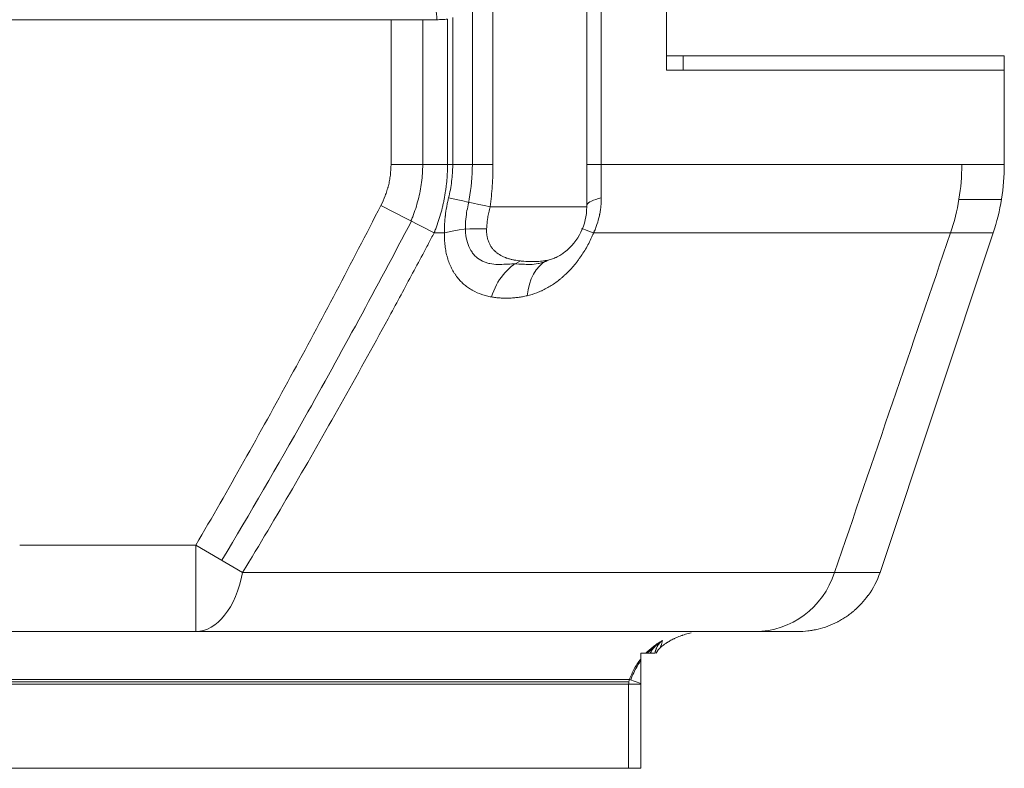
# Model space of a CAD drawing. Header units: millimetres. Extents: x -46 to 5160, y -5105 to -1541.
# Tile 65 of 104: x 3789 to 3926, y -4376 to -4272. Entities that reach past the tile are written whole.
import ezdxf

# ---------------------------------------------------------------- set-up
doc = ezdxf.new("R2010")
doc.units = ezdxf.units.MM
doc.header["$LTSCALE"] = 0.3175
doc.layers.add('1轮廓实线层', color=7, linetype='Continuous', lineweight=18)

msp = doc.modelspace()

# ---------------------------------------------------------------- linework, layer by layer
at = {"layer": '1轮廓实线层'}
for p, q in [((3868.00922, -4298.0698), (3868.00922, -4261.0698)), ((3854.98812, -4264.0698), (3854.98812, -4292.20136)), ((3870.00129, -4267.98733), (3870.00129, -4292.20136)), ((3879.09702, -4279.0698), (3879.09702, -4268.0698)), ((3852.12591, -4292.20136), (3852.12591, -4269.02053)), ((3840.8286, -4272.0698), (3729.50922, -4272.0698)), ((3847.1962, -4272.0698), (3840.8286, -4272.0698)), ((3840.8286, -4292.20136), (3840.8286, -4272.0698)), ((3845.2266, -4272.0698), (3845.2266, -4292.20136)), ((3848.67651, -4271.98145), (3848.67651, -4292.20136)), ((3849.39689, -4292.20136), (3849.39689, -4271.78803)), ((3879.09707, -4277.0698), (3881.38589, -4277.0698)), ((3926.00922, -4277.0698), (3881.38589, -4277.0698)), ((3881.38589, -4277.0698), (3881.38589, -4279.0698)), ((3926.00922, -4279.0698), (3926.00922, -4277.0698)), ((3881.38589, -4279.0698), (3879.09702, -4279.0698)), ((3926.00922, -4279.0698), (3881.38589, -4279.0698)), ((3926.00922, -4292.21136), (3926.00922, -4279.0698)), ((3840.8286, -4292.20136), (3848.67651, -4292.20136)), ((3848.67651, -4292.20136), (3849.39689, -4292.20136)), ((3870.00129, -4292.20136), (3920.10973, -4292.20136)), ((3839.41202, -4297.89357), (3846.81328, -4301.6883)), ((3854.59101, -4298.0698), (3868.00922, -4298.0698)), ((3919.70314, -4297.0698), (3925.61157, -4297.0698)), ((3846.81328, -4301.6883), (3848.24756, -4301.6883)), ((3868.96831, -4301.6883), (3918.53571, -4301.6883)), ((3908.74431, -4348.86453), (3924.46972, -4301.6883)), ((3918.53571, -4301.6883), (3924.46972, -4301.6883)), ((3789.25025, -4345.0698), (3813.71565, -4345.0698)), ((3813.71565, -4357.0698), (3813.71565, -4345.0698)), ((3813.71565, -4345.0698), (3820.2129, -4348.86454)), ((3908.74431, -4348.86453), (3902.42678, -4348.86453)), ((3907.1069, -4352.0698), (3907.0678, -4352.0698)), ((3762.11764, -4357.0698), (3813.71565, -4357.0698)), ((3813.71565, -4357.0698), (3789.25055, -4357.0698)), ((3897.31905, -4357.0698), (3891.39131, -4357.0698)), ((3878.25979, -4359.26134), (3878.25921, -4359.26358)), ((3876.23883, -4360.0698), (3875.50922, -4360.0698)), ((3719.99226, -4363.7256), (3873.94722, -4363.7256)), ((3873.94722, -4363.7256), (3875.50922, -4364.28355)), ((3718.20839, -4364.0698), (3873.85918, -4364.0698)), ((3873.83283, -4364.39444), (3719.98059, -4364.39444)), ((3875.50922, -4364.39444), (3873.83283, -4364.39444)), ((3873.83283, -4376.0698), (3873.83283, -4364.39444)), ((3875.50922, -4364.28355), (3875.50922, -4364.39444)), ((3875.50922, -4364.39444), (3875.50922, -4376.0698)), ((3873.83283, -4376.0698), (3718.14839, -4376.0698)), ((3875.50922, -4376.0698), (3873.83283, -4376.0698))]:
    msp.add_line(p, q, dxfattribs=at)
for centre, radius, start, end in [((3896.00922, -4292.20147), 30, 341.5650512, 359.9983142), ((3860.00922, -4298.0698), 8, 307.9573131, 0), ((3897.36011, -4345.0698), 12, 324.3146653, 341.5650512), ((3884.50922, -4367.0698), 10, 126.6677174, 128.5127451)]:
    msp.add_arc(centre, radius, start, end, dxfattribs=at)
for centre, major_axis, ratio, start_param, end_param in [((3845.07366, -4272.0698), (0, -4), 0.530633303, 1.570796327, 3.141592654), ((3854.65461, -4292.20133), (8, 0.00001), 0.000003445, 3.99527066, 4.754089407), ((3875.99653, -4292.20136), (-8, 0.00003), 0.000003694, 6.24799937, 7.006818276), ((3854.00336, -4298.0698), (7.81351, -1.71728), 0.01580902, 1.498990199, 2.299467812), ((3875.96321, -4298.0698), (-7.99913, 0.11804), 0.214732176, 5.551319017, 6.180019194), ((3853.23077, -4304.21812), (7.99788, -0.18408), 0.388639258, 1.470346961, 2.252366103), ((3874.66002, -4304.21812), (-7.37125, 3.10882), 0.023732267, 5.604556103, 6.386575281), ((3860.04124, -4313.11098), (1.36525, 7.88264), 0.718225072, 0.451497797, 1.370429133), ((3865.18671, -4312.94275), (-1.83658, 7.78633), 0.666256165, 0.181916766, 1.088170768), ((3813.71565, -4345.0698), (0, -12), 0.570725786, 0, 1.24904527), ((3891.39131, -4345.0698), (0, -12), 0.969367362, 0, 1.249045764), ((3879.50922, -4360.82302), (-2, 0), 0.999991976, 5.36323586, 5.899182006), ((3875.81965, -4364.39444), (0, -2), 0.993407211, 4.371399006, 4.71238898)]:
    msp.add_ellipse(centre, major_axis=major_axis, ratio=ratio, start_param=start_param, end_param=end_param, dxfattribs=at)
for points, knots in [([(3848.67651, -4271.98145), (3848.44436, -4272.01154), (3848.20492, -4272.03358), (3847.7115, -4272.06271), (3847.45753, -4272.0698), (3847.1962, -4272.0698)], [0, 0, 0, 0, 0.5, 0.5, 1, 1, 1, 1]), ([(3839.41202, -4297.89357), (3839.63767, -4297.45347), (3839.83901, -4297.00405), (3840.10191, -4296.31491), (3840.22358, -4295.96659), (3840.34786, -4295.55344), (3840.39728, -4295.3749), (3840.42937, -4295.25555), (3840.44499, -4295.19568), (3840.52081, -4294.89597), (3840.60097, -4294.5342), (3840.66443, -4294.16918), (3840.70297, -4293.9251), (3840.72036, -4293.80264), (3840.79772, -4293.18908), (3840.8286, -4292.69622), (3840.8286, -4292.20136)], [0, 0, 0, 0, 0.25, 0.25, 0.375, 0.4375, 0.46875, 0.46875, 0.5, 0.5, 0.625, 0.6875, 0.6875, 0.75, 0.75, 1, 1, 1, 1]), ([(3843.59086, -4300.03612), (3843.67463, -4299.8398), (3843.7555, -4299.64223), (3844.13384, -4298.67671), (3844.39038, -4297.88965), (3844.80397, -4296.29545), (3844.96241, -4295.48338), (3845.17356, -4293.84898), (3845.2266, -4293.02739), (3845.2266, -4292.20136)], [0, 0, 0, 0, 0.079567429, 0.079567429, 0.386378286, 0.386378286, 0.693189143, 0.693189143, 1, 1, 1, 1]), ([(3848.67651, -4292.20136), (3848.67651, -4292.22674), (3848.67647, -4292.25219), (3848.67631, -4292.30301), (3848.67596, -4292.37923), (3848.67433, -4292.55704), (3848.66781, -4292.91248), (3848.64173, -4293.62265), (3848.59704, -4294.23017), (3848.53741, -4294.83687), (3848.51505, -4295.03888), (3848.46543, -4295.44196), (3848.43817, -4295.6431), (3848.34903, -4296.24534), (3848.27981, -4296.64524), (3848.18112, -4297.14316), (3848.16078, -4297.24267), (3848.11896, -4297.4413), (3848.05448, -4297.7387), (3847.89196, -4298.42876), (3847.62546, -4299.40361), (3847.37588, -4300.17189), (3847.17511, -4300.74378), (3847.07132, -4301.02865), (3846.94428, -4301.3591), (3846.87928, -4301.52386), (3846.8511, -4301.59437), (3846.83224, -4301.64135), (3846.82277, -4301.66486), (3846.81328, -4301.6883)], [0, 0, 0, 0, 0.0078125, 0.0078125, 0.015625, 0.03125, 0.0625, 0.125, 0.25, 0.25, 0.3125, 0.3125, 0.375, 0.375, 0.5, 0.5, 0.53125, 0.53125, 0.5625, 0.625, 0.75, 0.875, 0.875, 0.9375, 0.96875, 0.984375, 0.9921875, 0.9921875, 1, 1, 1, 1]), ([(3848.82076, -4296.83414), (3848.91427, -4296.45373), (3848.9972, -4296.07202), (3849.14057, -4295.30578), (3849.20101, -4294.92127), (3849.29831, -4294.1493), (3849.33516, -4293.76185), (3849.37213, -4293.17839), (3849.38604, -4292.88609), (3849.39417, -4292.54406), (3849.39621, -4292.3728), (3849.39672, -4292.2871), (3849.39684, -4292.24424), (3849.39687, -4292.22586), (3849.39688, -4292.21361), (3849.39689, -4292.20744), (3849.39689, -4292.20136)], [0, 0, 0, 0, 0.25, 0.25, 0.5, 0.5, 0.75, 0.75, 0.875, 0.9375, 0.96875, 0.984375, 0.9921875, 0.99609375, 0.99609375, 1, 1, 1, 1]), ([(3851.48183, -4298.06903), (3851.55746, -4297.71973), (3851.62707, -4297.36884), (3851.97537, -4295.42553), (3852.12592, -4293.82065), (3852.12591, -4292.20136)], [0, 0, 0, 0, 0.181325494, 0.181325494, 1, 1, 1, 1]), ([(3854.98812, -4292.20136), (3854.98812, -4292.69264), (3854.97132, -4293.67407), (3854.89599, -4295.14281), (3854.81289, -4296.11974), (3854.7138, -4297.09557), (3854.65626, -4297.58295), (3854.59101, -4298.0698)], [0, 0, 0, 0, 0.25, 0.5, 0.75, 0.75, 1, 1, 1, 1]), ([(3870.00129, -4292.20136), (3870.00129, -4292.20744), (3870.00129, -4292.21361), (3870.00129, -4292.22586), (3870.00129, -4292.24424), (3870.0013, -4292.2871), (3870.00133, -4292.3728), (3870.00146, -4292.54406), (3870.00198, -4292.88609), (3870.00286, -4293.17839), (3870.00516, -4293.76185), (3870.00742, -4294.1493), (3870.01293, -4294.92127), (3870.01618, -4295.30578), (3870.02287, -4296.07202), (3870.02632, -4296.45373), (3870.02937, -4296.83414)], [0, 0, 0, 0, 0.00390625, 0.00390625, 0.0078125, 0.015625, 0.03125, 0.0625, 0.125, 0.25, 0.25, 0.5, 0.5, 0.75, 0.75, 1, 1, 1, 1]), ([(3918.53571, -4301.6883), (3919.05994, -4300.15035), (3919.45088, -4298.59041), (3919.97577, -4295.42813), (3920.10973, -4293.8258), (3920.10973, -4292.20136)], [0, 0, 0, 0, 0.5, 0.5, 1, 1, 1, 1]), ([(3926.00921, -4292.20143), (3926.00937, -4292.20143), (3925.99238, -4292.20143), (3925.95358, -4292.20142), (3925.94362, -4292.20142), (3925.93284, -4292.20142), (3925.92124, -4292.20142), (3925.90882, -4292.20142), (3925.89556, -4292.20142), (3925.88148, -4292.20142), (3925.86658, -4292.20142), (3925.85084, -4292.20142), (3925.83427, -4292.20142), (3925.81687, -4292.20142), (3925.79864, -4292.20142), (3925.77958, -4292.20142), (3925.75968, -4292.20142), (3925.73894, -4292.20142), (3925.71737, -4292.20142), (3925.69495, -4292.20142), (3925.6717, -4292.20142), (3925.64761, -4292.20142), (3925.62267, -4292.20142), (3925.59689, -4292.20142), (3925.57027, -4292.20142), (3925.5428, -4292.20142), (3925.51449, -4292.20141), (3925.48532, -4292.20141), (3925.45531, -4292.20141), (3925.42445, -4292.20141), (3925.39274, -4292.20141), (3925.36018, -4292.20141), (3925.32676, -4292.20141), (3925.29249, -4292.20141), (3925.25737, -4292.20141), (3925.22138, -4292.20141), (3925.18454, -4292.20141), (3925.14685, -4292.20141), (3925.10829, -4292.20141), (3925.06887, -4292.20141), (3925.02859, -4292.20141), (3924.98745, -4292.20141), (3924.94544, -4292.20141), (3924.90257, -4292.20141), (3924.85883, -4292.20141), (3924.81422, -4292.20141), (3924.76875, -4292.20141), (3924.72241, -4292.20141), (3924.6752, -4292.2014), (3924.62711, -4292.2014), (3924.57815, -4292.2014), (3924.52832, -4292.2014), (3924.47762, -4292.2014), (3924.42604, -4292.2014), (3924.37358, -4292.2014), (3924.32025, -4292.2014), (3924.26604, -4292.2014), (3924.21095, -4292.2014), (3924.15497, -4292.2014), (3924.09812, -4292.2014), (3924.04038, -4292.2014), (3923.98176, -4292.2014), (3923.92225, -4292.2014), (3923.86186, -4292.2014), (3923.80059, -4292.2014), (3923.73842, -4292.2014), (3923.67537, -4292.2014), (3923.61142, -4292.2014), (3923.54659, -4292.20139), (3923.48086, -4292.20139), (3923.41424, -4292.20139), (3923.34673, -4292.20139), (3923.27832, -4292.20139), (3923.20902, -4292.20139), (3923.13882, -4292.20139), (3923.06773, -4292.20139), (3922.99573, -4292.20139), (3922.92284, -4292.20139), (3922.84904, -4292.20139), (3922.77435, -4292.20139), (3922.69875, -4292.20139), (3922.62225, -4292.20139), (3922.54485, -4292.20139), (3922.46654, -4292.20139), (3922.38732, -4292.20139), (3922.3072, -4292.20139), (3922.22617, -4292.20139), (3922.14423, -4292.20138), (3922.06138, -4292.20138), (3921.97762, -4292.20138), (3921.89295, -4292.20138), (3921.80737, -4292.20138), (3921.72087, -4292.20138), (3921.63346, -4292.20138), (3921.54513, -4292.20138), (3921.45589, -4292.20138), (3921.36573, -4292.20138), (3921.27466, -4292.20138), (3921.18266, -4292.20138), (3921.08975, -4292.20138), (3920.99592, -4292.20138), (3920.90116, -4292.20138), (3920.80548, -4292.20138), (3920.70888, -4292.20138), (3920.61136, -4292.20138), (3920.51291, -4292.20137), (3920.41354, -4292.20137), (3920.31323, -4292.20137), (3920.21205, -4292.20137), (3920.14384, -4292.20137), (3920.10973, -4292.20137)], [0, 0, 0, 0, 0.08912762, 0.097423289, 0.105723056, 0.11402692, 0.122334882, 0.130646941, 0.138963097, 0.14728335, 0.155607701, 0.163936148, 0.172268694, 0.180605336, 0.188946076, 0.197290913, 0.205639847, 0.213992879, 0.222350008, 0.230711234, 0.239076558, 0.247445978, 0.255819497, 0.264197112, 0.272578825, 0.280964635, 0.289354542, 0.297748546, 0.306146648, 0.314548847, 0.322955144, 0.331365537, 0.339780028, 0.348198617, 0.356621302, 0.365048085, 0.373478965, 0.381913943, 0.390353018, 0.39879619, 0.407243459, 0.415694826, 0.424150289, 0.432609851, 0.441073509, 0.449541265, 0.458013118, 0.466489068, 0.474969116, 0.483453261, 0.491941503, 0.500433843, 0.50893028, 0.517430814, 0.525935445, 0.534444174, 0.542957, 0.551473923, 0.559994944, 0.568520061, 0.577049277, 0.585582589, 0.594119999, 0.602661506, 0.61120711, 0.619756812, 0.628310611, 0.636868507, 0.6454305, 0.653996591, 0.662566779, 0.671141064, 0.679719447, 0.688301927, 0.696888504, 0.705479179, 0.714073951, 0.72267282, 0.731275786, 0.73988285, 0.748494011, 0.757109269, 0.765728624, 0.774352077, 0.782979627, 0.791611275, 0.800247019, 0.808886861, 0.817530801, 0.826178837, 0.834830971, 0.843487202, 0.852147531, 0.860811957, 0.86948048, 0.8781531, 0.886829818, 0.895510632, 0.904195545, 0.912884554, 0.921577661, 0.930274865, 0.938976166, 0.947681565, 0.956391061, 0.965104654, 0.973822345, 0.982544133, 0.991270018, 1, 1, 1, 1]), ([(3848.24756, -4301.6883), (3848.24743, -4301.68233), (3848.24731, -4301.67628), (3848.24708, -4301.66424), (3848.24674, -4301.64619), (3848.24602, -4301.60404), (3848.24488, -4301.5196), (3848.24379, -4301.35018), (3848.24637, -4301.0092), (3848.26342, -4300.51595), (3848.29111, -4300.11475), (3848.31713, -4299.81134), (3848.33146, -4299.659), (3848.34777, -4299.50571), (3848.35909, -4299.4033), (3848.36497, -4299.35196), (3848.41981, -4298.88984), (3848.48187, -4298.47891), (3848.59432, -4297.86227), (3848.63504, -4297.65669), (3848.72298, -4297.24546), (3848.7702, -4297.03981), (3848.82076, -4296.83414)], [0, 0, 0, 0, 0.00390625, 0.00390625, 0.0078125, 0.015625, 0.03125, 0.0625, 0.125, 0.25, 0.375, 0.375, 0.4375, 0.46875, 0.46875, 0.5, 0.5, 0.75, 0.75, 0.875, 0.875, 1, 1, 1, 1]), ([(3870.02937, -4296.83414), (3870.03102, -4297.03981), (3870.02686, -4297.24551), (3870.007, -4297.65689), (3869.97561, -4298.06829), (3869.92102, -4298.47968), (3869.87128, -4298.78823), (3869.84421, -4298.9425), (3869.8138, -4299.09676), (3869.79279, -4299.19961), (3869.7819, -4299.25107), (3869.68078, -4299.71312), (3869.56853, -4300.11715), (3869.36774, -4300.71355), (3869.2954, -4300.91074), (3869.1788, -4301.20412), (3869.11849, -4301.35021), (3869.04458, -4301.51961), (3869.00674, -4301.60404), (3868.9876, -4301.64619), (3868.97935, -4301.66424), (3868.97384, -4301.67628), (3868.97106, -4301.68233), (3868.96831, -4301.6883)], [0, 0, 0, 0, 0.125, 0.125, 0.25, 0.375, 0.375, 0.4375, 0.46875, 0.46875, 0.5, 0.5, 0.75, 0.75, 0.875, 0.875, 0.9375, 0.96875, 0.984375, 0.9921875, 0.99609375, 0.99609375, 1, 1, 1, 1]), ([(3813.71565, -4345.0698), (3815.97388, -4341.20331), (3818.19729, -4337.31724), (3822.58399, -4329.51128), (3824.74725, -4325.59138), (3829.02131, -4317.72207), (3831.13169, -4313.77337), (3835.30565, -4305.85128), (3837.3692, -4301.87789), (3839.41202, -4297.89357)], [0, 0, 0, 0, 0.25, 0.25, 0.5, 0.5, 0.75, 0.75, 1, 1, 1, 1]), ([(3851.19072, -4301.68828), (3851.16032, -4301.28123), (3851.1552, -4300.86402), (3851.19014, -4300.00981), (3851.23045, -4299.57124), (3851.34305, -4298.77169), (3851.40609, -4298.41952), (3851.48196, -4298.06905)], [0, 0, 0, 0, 0.357888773, 0.357888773, 0.715782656, 0.715782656, 1, 1, 1, 1]), ([(3854.59101, -4298.0698), (3854.52154, -4298.329), (3854.45937, -4298.58823), (3854.34889, -4299.10662), (3854.30058, -4299.36577), (3854.249, -4299.68965), (3854.23913, -4299.75437), (3854.22037, -4299.88329), (3854.19366, -4300.07609), (3854.17122, -4300.26713), (3854.13216, -4300.64689), (3854.11383, -4300.89697), (3854.10398, -4301.14396)], [0, 0, 0, 0, 0.25, 0.25, 0.5, 0.5, 0.5625, 0.5625, 0.625, 0.75, 0.75, 1, 1, 1, 1]), ([(3817.32023, -4347.17506), (3821.24713, -4340.63527), (3825.07091, -4334.03502), (3833.8997, -4318.35808), (3838.83425, -4309.24456), (3843.65484, -4300.07093)], [0, 0, 0, 0, 0.424017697, 0.424017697, 1, 1, 1, 1]), ([(3846.81328, -4301.6883), (3846.54955, -4302.18711), (3846.28543, -4302.68579), (3845.75652, -4303.6827), (3844.96207, -4305.17748), (3843.10072, -4308.66113), (3841.49179, -4311.63976), (3838.25487, -4317.58663), (3836.0715, -4321.53736), (3831.64712, -4329.40739), (3829.40659, -4333.32585), (3824.86076, -4341.12498), (3822.55549, -4345.00565), (3820.2129, -4348.86454)], [0, 0, 0, 0, 0.03125, 0.03125, 0.0625, 0.125, 0.25, 0.25, 0.5, 0.5, 0.75, 0.75, 1, 1, 1, 1]), ([(3854.76472, -4310.58117), (3854.53749, -4310.54039), (3854.31282, -4310.49214), (3853.86915, -4310.3795), (3853.65015, -4310.31511), (3853.00258, -4310.0956), (3852.58342, -4309.91424), (3852.12928, -4309.66346), (3852.07905, -4309.63493), (3851.97937, -4309.57672), (3851.83094, -4309.48762), (3851.68579, -4309.3931), (3851.39999, -4309.19672), (3851.21545, -4309.05602), (3850.85894, -4308.75429), (3850.68697, -4308.59326), (3850.35634, -4308.25), (3850.19767, -4308.06776), (3850.0082, -4307.82597), (3849.97073, -4307.77688), (3849.89699, -4307.67768), (3849.78807, -4307.52724), (3849.68425, -4307.37186), (3849.4834, -4307.05456), (3849.35857, -4306.8343), (3849.12726, -4306.37627), (3849.02078, -4306.1385), (3848.82672, -4305.64512), (3848.73912, -4305.3895), (3848.64198, -4305.05843), (3848.62321, -4304.99176), (3848.58706, -4304.85784), (3848.53489, -4304.65595), (3848.48884, -4304.45104), (3848.40481, -4304.03724), (3848.31429, -4303.47491), (3848.26661, -4302.89169), (3848.24712, -4302.44639), (3848.24145, -4302.22176), (3848.24207, -4301.95621), (3848.2442, -4301.82255), (3848.24573, -4301.7555), (3848.2466, -4301.72192), (3848.247, -4301.70751), (3848.24728, -4301.69791), (3848.24742, -4301.69306), (3848.24756, -4301.6883)], [0, 0, 0, 0, 0.0625, 0.0625, 0.125, 0.125, 0.25, 0.25, 0.265625, 0.265625, 0.28125, 0.3125, 0.3125, 0.375, 0.375, 0.4375, 0.4375, 0.5, 0.5, 0.515625, 0.515625, 0.53125, 0.5625, 0.5625, 0.625, 0.625, 0.6875, 0.6875, 0.75, 0.75, 0.765625, 0.765625, 0.78125, 0.8125, 0.8125, 0.875, 0.9375, 0.9375, 0.96875, 0.984375, 0.9921875, 0.99609375, 0.998046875, 0.999023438, 0.999023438, 1, 1, 1, 1]), ([(3858.04965, -4305.99993), (3857.99679, -4305.99943), (3857.94382, -4305.99924), (3857.52084, -4306.00057), (3857.14596, -4306.01884), (3856.39326, -4306.05709), (3856.01541, -4306.07508), (3855.27127, -4306.06156), (3854.90497, -4306.03006), (3854.37091, -4305.92236), (3854.19464, -4305.87622), (3853.85235, -4305.76239), (3853.6866, -4305.69493), (3853.20643, -4305.45934), (3852.90899, -4305.2583), (3852.50149, -4304.88302), (3852.37156, -4304.74467), (3852.1321, -4304.44949), (3852.02175, -4304.29211), (3851.71874, -4303.7909), (3851.55341, -4303.41708), (3851.3051, -4302.59226), (3851.22546, -4302.15343), (3851.19072, -4301.6883)], [0, 0, 0, 0, 0.017614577, 0.017614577, 0.140412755, 0.140412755, 0.263210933, 0.263210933, 0.386009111, 0.386009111, 0.4474082, 0.4474082, 0.508807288, 0.508807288, 0.631605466, 0.631605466, 0.693004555, 0.693004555, 0.754403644, 0.754403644, 0.877201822, 0.877201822, 1, 1, 1, 1]), ([(3854.10398, -4301.14396), (3854.09697, -4301.31964), (3854.09905, -4301.49138), (3854.12069, -4301.8273), (3854.15981, -4302.15567), (3854.23366, -4302.46913), (3854.30235, -4302.69855), (3854.32746, -4302.77408), (3854.38222, -4302.9232), (3854.41157, -4302.99599), (3854.5053, -4303.20925), (3854.57536, -4303.3446), (3854.7298, -4303.6025), (3854.81419, -4303.72503), (3854.99678, -4303.95779), (3855.09499, -4304.06801), (3855.22619, -4304.19828), (3855.25286, -4304.22397), (3855.30674, -4304.27434), (3855.38848, -4304.34846), (3855.47287, -4304.41843), (3855.75971, -4304.64298), (3856.00691, -4304.79488), (3856.39819, -4304.98897), (3856.53203, -4305.04802), (3856.70292, -4305.11549), (3856.7373, -4305.12868), (3856.80627, -4305.15438), (3856.91003, -4305.19193), (3857.01466, -4305.22662), (3857.22492, -4305.29246), (3857.36641, -4305.33164), (3857.65102, -4305.402), (3857.79415, -4305.43317), (3858.08112, -4305.48867), (3858.22497, -4305.51301), (3858.51252, -4305.55587), (3858.65623, -4305.57438), (3858.79949, -4305.59039)], [0, 0, 0, 0, 0.0625, 0.0625, 0.125, 0.1875, 0.1875, 0.21875, 0.21875, 0.25, 0.25, 0.3125, 0.3125, 0.375, 0.375, 0.4375, 0.4375, 0.453125, 0.453125, 0.46875, 0.5, 0.5, 0.625, 0.625, 0.6875, 0.6875, 0.703125, 0.703125, 0.71875, 0.75, 0.75, 0.8125, 0.8125, 0.875, 0.875, 0.9375, 0.9375, 1, 1, 1, 1]), ([(3868.96831, -4301.6883), (3868.9674, -4301.6905), (3868.96645, -4301.69276), (3868.9646, -4301.69722), (3868.96181, -4301.70391), (3868.95529, -4301.71952), (3868.94223, -4301.75071), (3868.91597, -4301.81299), (3868.86293, -4301.93717), (3868.75473, -4302.18401), (3868.6584, -4302.393), (3868.461, -4302.80758), (3868.18517, -4303.35127), (3867.73378, -4304.13977), (3867.40747, -4304.64726), (3867.19537, -4304.95861), (3867.15254, -4305.02058), (3867.06606, -4305.14395), (3867.0225, -4305.2052), (3866.89109, -4305.38737), (3866.80242, -4305.50684), (3866.53324, -4305.8594), (3866.34959, -4306.08666), (3865.97399, -4306.526), (3865.78204, -4306.73806), (3865.38986, -4307.14715), (3865.18963, -4307.34416), (3864.88298, -4307.62837), (3864.77969, -4307.72123), (3864.57108, -4307.90309), (3864.46633, -4307.99158), (3864.15074, -4308.24997), (3863.93858, -4308.41277), (3863.2969, -4308.87409), (3862.86218, -4309.14557), (3862.31028, -4309.443), (3862.14407, -4309.52907), (3861.97691, -4309.6105), (3861.86526, -4309.66376), (3861.80935, -4309.68986), (3861.52995, -4309.81754), (3861.30638, -4309.91086), (3860.63537, -4310.16621), (3860.18763, -4310.3037), (3859.73919, -4310.41293)], [0, 0, 0, 0, 0.000488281, 0.000488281, 0.000976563, 0.001953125, 0.00390625, 0.0078125, 0.015625, 0.03125, 0.0625, 0.0625, 0.125, 0.1875, 0.25, 0.25, 0.265625, 0.265625, 0.28125, 0.28125, 0.3125, 0.3125, 0.375, 0.375, 0.4375, 0.4375, 0.5, 0.5, 0.53125, 0.53125, 0.5625, 0.5625, 0.625, 0.625, 0.75, 0.75, 0.78125, 0.796875, 0.796875, 0.8125, 0.8125, 0.875, 0.875, 1, 1, 1, 1]), ([(3862.4419, -4305.50627), (3862.66338, -4305.46249), (3862.88232, -4305.40839), (3863.21035, -4305.30659), (3863.31963, -4305.2692), (3863.48389, -4305.20713), (3863.5387, -4305.18544), (3863.6485, -4305.13992), (3863.70354, -4305.11607), (3863.97826, -4304.99158), (3864.19721, -4304.87504), (3864.58529, -4304.63228), (3864.75434, -4304.51442), (3864.92368, -4304.38234)], [0, 0, 0, 0, 0.265172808, 0.265172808, 0.397759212, 0.397759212, 0.464052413, 0.464052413, 0.530345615, 0.530345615, 0.795518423, 0.795518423, 1, 1, 1, 1]), ([(3858.04978, -4305.99985), (3858.39414, -4306.00296), (3858.73377, -4306.02009), (3859.43403, -4306.05709), (3859.79542, -4306.07508), (3860.52478, -4306.06156), (3860.89276, -4306.03006), (3861.45406, -4305.92236), (3861.64357, -4305.87622), (3861.90848, -4305.79643), (3861.98429, -4305.77185), (3862.05995, -4305.74554)], [0, 0, 0, 0, 0.257075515, 0.257075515, 0.532134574, 0.532134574, 0.807193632, 0.807193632, 0.944723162, 0.944723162, 1, 1, 1, 1]), ([(3858.79949, -4305.59039), (3858.96412, -4305.60878), (3859.12778, -4305.62382), (3859.45234, -4305.6482), (3859.77413, -4305.66686), (3860.08927, -4305.67536), (3860.32291, -4305.67813), (3860.40037, -4305.67845), (3860.55424, -4305.67789), (3860.63065, -4305.677), (3860.85826, -4305.67253), (3861.1575, -4305.66174), (3861.44896, -4305.64058), (3861.73717, -4305.61354), (3861.87965, -4305.59709), (3862.16227, -4305.55724), (3862.3024, -4305.53385), (3862.4419, -4305.50627)], [0, 0, 0, 0, 0.125, 0.125, 0.25, 0.375, 0.375, 0.4375, 0.4375, 0.5, 0.5, 0.625, 0.75, 0.75, 0.875, 0.875, 1, 1, 1, 1]), ([(3862.81445, -4305.42191), (3862.65462, -4305.50387), (3862.49426, -4305.57727), (3862.24257, -4305.6794), (3862.15149, -4305.71361), (3862.06033, -4305.74527)], [0, 0, 0, 0, 0.639322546, 0.639322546, 1, 1, 1, 1]), ([(3859.73919, -4310.41293), (3859.52668, -4310.46469), (3859.3149, -4310.50988), (3858.89261, -4310.58824), (3858.6821, -4310.62142), (3858.26217, -4310.67667), (3858.05276, -4310.69874), (3857.63492, -4310.73242), (3857.42649, -4310.74404), (3857.11453, -4310.75386), (3857.01066, -4310.75586), (3856.80315, -4310.75734), (3856.69952, -4310.75681), (3856.38953, -4310.75141), (3856.18386, -4310.74276), (3855.77462, -4310.71508), (3855.57104, -4310.69606), (3855.16612, -4310.64705), (3854.9648, -4310.61707), (3854.76472, -4310.58117)], [0, 0, 0, 0, 0.125, 0.125, 0.25, 0.25, 0.375, 0.375, 0.5, 0.5, 0.5625, 0.5625, 0.625, 0.625, 0.75, 0.75, 0.875, 0.875, 1, 1, 1, 1]), ([(3820.2129, -4348.86454), (3822.75457, -4348.86454), (3825.24843, -4348.86454), (3830.14205, -4348.86454), (3834.94156, -4348.86454), (3841.86125, -4348.86454), (3848.50241, -4348.86454), (3852.74374, -4348.86454), (3856.89127, -4348.86454), (3858.91812, -4348.86454), (3861.39221, -4348.86454), (3861.88405, -4348.86454), (3862.61733, -4348.86454), (3862.86086, -4348.86454), (3863.34593, -4348.86454), (3864.55382, -4348.86454), (3865.7378, -4348.86454), (3868.53393, -4348.86454), (3870.33746, -4348.86454), (3873.82522, -4348.86454), (3877.19369, -4348.86454), (3881.89176, -4348.86454), (3886.23635, -4348.86454), (3888.89644, -4348.86454), (3891.43735, -4348.86454), (3892.64822, -4348.86454), (3894.37382, -4348.86454), (3894.9339, -4348.86454), (3895.7511, -4348.86454), (3896.01969, -4348.86454), (3896.41681, -4348.86454), (3896.54825, -4348.86454), (3896.80901, -4348.86454), (3897.97309, -4348.86454), (3900.01268, -4348.86454), (3901.66653, -4348.86454), (3902.42678, -4348.86454)], [0, 0, 0, 0, 0.0625, 0.0625, 0.125, 0.1875, 0.25, 0.3125, 0.3125, 0.375, 0.375, 0.390625, 0.390625, 0.3984375, 0.3984375, 0.40625, 0.4375, 0.4375, 0.5, 0.5, 0.5625, 0.625, 0.6875, 0.75, 0.75, 0.8125, 0.8125, 0.84375, 0.84375, 0.859375, 0.859375, 0.8671875, 0.8671875, 0.875, 0.9375, 1, 1, 1, 1]), ([(3897.31905, -4357.0698), (3897.79038, -4357.0698), (3898.26195, -4357.04214), (3898.85171, -4356.97215), (3898.96968, -4356.95638), (3899.14665, -4356.93002), (3899.20568, -4356.92078), (3899.32358, -4356.90141), (3899.61759, -4356.85087), (3899.90797, -4356.78971), (3900.5981, -4356.62299), (3901.04913, -4356.48533), (3901.9333, -4356.15761), (3902.36644, -4355.96755), (3902.84335, -4355.72335), (3902.8962, -4355.69579), (3903.0016, -4355.63982), (3903.05419, -4355.61139), (3903.21118, -4355.525), (3903.31482, -4355.46593), (3903.62273, -4355.28433), (3904.0252, -4355.03048), (3904.41167, -4354.75338), (3904.69549, -4354.53681), (3904.8359, -4354.42633), (3904.97403, -4354.31256), (3905.06561, -4354.23597), (3905.11117, -4354.19728), (3905.51837, -4353.84628), (3905.85815, -4353.51585), (3906.49504, -4352.81949), (3906.79214, -4352.45356), (3907.0678, -4352.0698)], [0, 0, 0, 0, 0.125, 0.125, 0.15625, 0.15625, 0.171875, 0.171875, 0.1875, 0.25, 0.25, 0.375, 0.375, 0.5, 0.5, 0.515625, 0.515625, 0.53125, 0.53125, 0.5625, 0.5625, 0.625, 0.6875, 0.6875, 0.71875, 0.734375, 0.734375, 0.75, 0.75, 0.875, 0.875, 1, 1, 1, 1]), ([(3891.39131, -4357.0698), (3890.67303, -4357.0698), (3889.11047, -4357.0698), (3887.29682, -4357.0698), (3886.20585, -4357.0698), (3886.08365, -4357.0698), (3885.83727, -4357.0698), (3885.71309, -4357.0698), (3885.33789, -4357.0698), (3884.57661, -4357.0698), (3883.78287, -4357.0698), (3882.15253, -4357.0698), (3881.0085, -4357.0698), (3878.60785, -4357.0698), (3876.09459, -4357.0698), (3871.98983, -4357.0698), (3867.55108, -4357.0698), (3864.36856, -4357.0698), (3861.07332, -4357.0698), (3859.36935, -4357.0698), (3856.72757, -4357.0698), (3855.83267, -4357.0698), (3854.69597, -4357.0698), (3854.46773, -4357.0698), (3854.00943, -4357.0698), (3853.77935, -4357.0698), (3853.08655, -4357.0698), (3852.62185, -4357.0698), (3850.28433, -4357.0698), (3848.36936, -4357.0698), (3844.45078, -4357.0698), (3840.44357, -4357.0698), (3834.169, -4357.0698), (3827.63128, -4357.0698), (3823.09671, -4357.0698), (3818.47322, -4357.0698), (3816.11702, -4357.0698), (3813.71565, -4357.0698)], [0, 0, 0, 0, 0.0625, 0.125, 0.125, 0.1328125, 0.1328125, 0.140625, 0.140625, 0.15625, 0.1875, 0.1875, 0.25, 0.25, 0.3125, 0.375, 0.4375, 0.5, 0.5, 0.5625, 0.5625, 0.59375, 0.59375, 0.6015625, 0.6015625, 0.609375, 0.609375, 0.625, 0.625, 0.6875, 0.6875, 0.75, 0.8125, 0.875, 0.9375, 0.9375, 1, 1, 1, 1]), ([(3876.23883, -4360.0698), (3876.40821, -4359.89765), (3876.75854, -4359.56647), (3877.31845, -4359.10871), (3877.71483, -4358.82974), (3878.02098, -4358.63057), (3878.12464, -4358.56579), (3878.3341, -4358.44014), (3878.43995, -4358.37923), (3878.54693, -4358.32025)], [0, 0, 0, 0, 0.25, 0.5, 0.75, 0.75, 0.875, 0.875, 1, 1, 1, 1]), ([(3876.81503, -4360.0698), (3876.84082, -4360.02397), (3876.86743, -4359.9786), (3876.92225, -4359.88875), (3876.95051, -4359.84421), (3877.03737, -4359.7124), (3877.09796, -4359.62706), (3877.28737, -4359.37832), (3877.42382, -4359.22216), (3877.60653, -4359.03863), (3877.64368, -4359.00251), (3877.7192, -4358.93145), (3877.75761, -4358.89648), (3877.87417, -4358.79375), (3878.03345, -4358.66234), (3878.20028, -4358.54189), (3878.32821, -4358.45566), (3878.39287, -4358.41357), (3878.46954, -4358.36628), (3878.50819, -4358.34308), (3878.52481, -4358.33324), (3878.53591, -4358.3267), (3878.54143, -4358.32347), (3878.54693, -4358.32025)], [0, 0, 0, 0, 0.0625, 0.0625, 0.125, 0.125, 0.25, 0.25, 0.5, 0.5, 0.5625, 0.5625, 0.625, 0.625, 0.75, 0.875, 0.875, 0.9375, 0.96875, 0.984375, 0.9921875, 0.9921875, 1, 1, 1, 1]), ([(3878.54693, -4358.32025), (3878.54277, -4358.32303), (3878.53861, -4358.32582), (3878.53024, -4358.33148), (3878.51773, -4358.34), (3878.48873, -4358.36019), (3878.43148, -4358.40177), (3878.38373, -4358.43947), (3878.29007, -4358.5176), (3878.23006, -4358.5733), (3878.14394, -4358.66227), (3878.11589, -4358.69284), (3878.06115, -4358.75579), (3878.03451, -4358.78813), (3877.95696, -4358.8876), (3877.90836, -4358.95724), (3877.81793, -4359.10328), (3877.77609, -4359.17968), (3877.71897, -4359.29964), (3877.70087, -4359.34052), (3877.6667, -4359.42414), (3877.65069, -4359.46674), (3877.60608, -4359.59682), (3877.58089, -4359.6866), (3877.5409, -4359.87289), (3877.52607, -4359.96938), (3877.51751, -4360.0698)], [0, 0, 0, 0, 0.0078125, 0.0078125, 0.015625, 0.03125, 0.0625, 0.125, 0.125, 0.25, 0.25, 0.3125, 0.3125, 0.375, 0.375, 0.5, 0.5, 0.625, 0.625, 0.6875, 0.6875, 0.75, 0.75, 0.875, 0.875, 1, 1, 1, 1]), ([(3878.54693, -4358.32025), (3878.49967, -4358.44906), (3878.458, -4358.57433), (3878.38625, -4358.80306), (3878.35616, -4358.90648), (3878.31994, -4359.03544), (3878.30935, -4359.07408), (3878.29118, -4359.14137), (3878.28359, -4359.17001), (3878.27143, -4359.2163), (3878.26686, -4359.23393), (3878.26183, -4359.25341), (3878.26049, -4359.25862), (3878.25979, -4359.26134)], [0, 0, 0, 0, 0.261451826, 0.261451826, 0.522903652, 0.522903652, 0.653629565, 0.653629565, 0.784355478, 0.784355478, 0.915081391, 0.915081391, 1, 1, 1, 1]), ([(3882.50922, -4357.26287), (3882.37377, -4357.28988), (3882.24019, -4357.31945), (3881.97655, -4357.38351), (3881.71642, -4357.45249), (3881.46306, -4357.53089), (3881.3068, -4357.58272), (3881.27565, -4357.59323), (3881.21356, -4357.61452), (3881.18258, -4357.62532), (3881.09038, -4357.65799), (3881.02983, -4357.68014), (3880.85076, -4357.74763), (3880.73487, -4357.79399), (3880.50965, -4357.88898), (3880.40032, -4357.9376), (3880.24111, -4358.01184), (3880.18884, -4358.03681), (3880.08588, -4358.0871), (3880.0351, -4358.11247), (3879.8864, -4358.18839), (3879.7918, -4358.23885), (3879.61126, -4358.33877), (3879.52532, -4358.38823), (3879.36197, -4358.48537), (3879.28456, -4358.53305), (3879.19325, -4358.59092), (3879.17526, -4358.60241), (3879.13984, -4358.6252), (3879.12238, -4358.63651), (3879.07102, -4358.67002), (3879.03817, -4358.69177), (3878.94376, -4358.75504), (3878.88633, -4358.7946), (3878.78263, -4358.86743), (3878.73635, -4358.90069), (3878.67572, -4358.94489), (3878.65698, -4358.95867), (3878.63117, -4358.97778), (3878.62298, -4358.98387), (3878.60748, -4358.99542), (3878.60015, -4359.0009), (3878.56566, -4359.02676), (3878.52404, -4359.0584), (3878.50952, -4359.06957), (3878.50923, -4359.06979), (3878.50922, -4359.0698), (3878.50922, -4359.0698)], [0, 0, 0, 0, 0.06245172, 0.06245172, 0.124903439, 0.187355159, 0.187355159, 0.202968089, 0.202968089, 0.218581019, 0.218581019, 0.249806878, 0.249806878, 0.312258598, 0.312258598, 0.374710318, 0.374710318, 0.405936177, 0.405936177, 0.437162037, 0.437162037, 0.499613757, 0.499613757, 0.562065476, 0.562065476, 0.624517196, 0.624517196, 0.640130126, 0.640130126, 0.655743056, 0.655743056, 0.686968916, 0.686968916, 0.749420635, 0.749420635, 0.811872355, 0.811872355, 0.843098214, 0.843098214, 0.858711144, 0.858711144, 0.874324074, 0.874324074, 0.936775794, 0.999227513, 0.999227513, 1, 1, 1, 1]), ([(3876.43884, -4360.06981), (3876.46286, -4360.04544), (3876.48701, -4360.02119), (3876.74311, -4359.76657), (3876.98676, -4359.54681), (3877.34154, -4359.25733), (3877.44213, -4359.17842), (3877.54409, -4359.10152)], [0, 0, 0, 0, 0.07019713, 0.07019713, 0.740587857, 0.740587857, 1, 1, 1, 1]), ([(3877.72498, -4359.28749), (3877.66198, -4359.41234), (3877.61155, -4359.5448), (3877.54215, -4359.80716), (3877.52101, -4359.93728), (3877.51294, -4360.0698)], [0, 0, 0, 0, 0.512916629, 0.512916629, 1, 1, 1, 1]), ([(3873.94722, -4363.7256), (3874.03886, -4363.46835), (3874.1404, -4363.21666), (3874.36267, -4362.72404), (3874.60411, -4362.24218), (3874.88346, -4361.78159), (3875.18189, -4361.3317), (3875.34065, -4361.11212), (3875.50922, -4360.89803)], [0, 0, 0, 0, 0.25, 0.25, 0.5, 0.75, 0.75, 1, 1, 1, 1]), ([(3874.12169, -4363.78791), (3874.18616, -4363.60335), (3874.37274, -4363.11593), (3874.5969, -4362.64447), (3874.90733, -4362.06688), (3875.07839, -4361.78303), (3875.3425, -4361.39039), (3875.42472, -4361.27361), (3875.50921, -4361.15889)], [0, 0, 0, 0, 0.197106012, 0.52696141, 0.52696141, 0.856816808, 0.856816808, 1, 1, 1, 1]), ([(3875.50922, -4360.0698), (3875.50922, -4360.20839), (3875.50922, -4360.34759), (3875.50922, -4360.62459), (3875.50922, -4360.76241), (3875.50922, -4360.89803)], [0, 0, 0, 0, 0.5, 0.5, 1, 1, 1, 1]), ([(3875.50922, -4360.89803), (3875.50922, -4360.91056), (3875.50922, -4360.93174), (3875.50922, -4360.98925), (3875.50922, -4361.02561), (3875.50922, -4361.09082), (3875.50922, -4361.11408), (3875.50922, -4361.16322), (3875.50922, -4361.18911), (3875.50922, -4361.27048), (3875.50922, -4361.32961), (3875.50922, -4361.42476), (3875.50922, -4361.45729), (3875.50922, -4361.52369), (3875.50922, -4361.55758), (3875.50922, -4361.66112), (3875.50922, -4361.73266), (3875.50922, -4361.88001), (3875.50922, -4361.95583), (3875.50922, -4362.07239), (3875.50922, -4362.11175), (3875.50922, -4362.19075), (3875.50922, -4362.23046), (3875.50922, -4362.43), (3875.50922, -4362.59271), (3875.50922, -4362.92266), (3875.50922, -4363.08992), (3875.50922, -4363.3434), (3875.50922, -4363.4284), (3875.50922, -4363.59881), (3875.50922, -4363.68415), (3875.50922, -4363.94051), (3875.50922, -4364.11187), (3875.50922, -4364.28355)], [0, 0, 0, 0, 0.0625, 0.0625, 0.125, 0.125, 0.15625, 0.15625, 0.1875, 0.1875, 0.25, 0.25, 0.28125, 0.28125, 0.3125, 0.3125, 0.375, 0.375, 0.4375, 0.4375, 0.46875, 0.46875, 0.5, 0.5, 0.625, 0.625, 0.75, 0.75, 0.8125, 0.8125, 0.875, 0.875, 1, 1, 1, 1]), ([(3876.81503, -4360.0698), (3876.73967, -4360.0698), (3876.669, -4360.0698), (3876.58763, -4360.0698), (3876.57168, -4360.0698), (3876.54082, -4360.0698), (3876.49593, -4360.0698), (3876.45538, -4360.0698), (3876.40534, -4360.0698), (3876.38233, -4360.0698), (3876.35104, -4360.0698), (3876.34115, -4360.0698), (3876.32248, -4360.0698), (3876.31368, -4360.0698), (3876.27295, -4360.0698), (3876.2505, -4360.0698), (3876.23883, -4360.0698)], [0, 0, 0, 0, 0.25, 0.25, 0.3125, 0.3125, 0.375, 0.5, 0.5, 0.625, 0.625, 0.6875, 0.6875, 0.75, 0.75, 1, 1, 1, 1]), ([(3876.81503, -4360.0698), (3876.87708, -4360.0698), (3876.93414, -4360.0698), (3877.03951, -4360.0698), (3877.08781, -4360.0698), (3877.15427, -4360.0698), (3877.17543, -4360.0698), (3877.2158, -4360.0698), (3877.23508, -4360.0698), (3877.28948, -4360.0698), (3877.32137, -4360.0698), (3877.37753, -4360.0698), (3877.40179, -4360.0698), (3877.44332, -4360.0698), (3877.4606, -4360.0698), (3877.48149, -4360.0698), (3877.48762, -4360.0698), (3877.49815, -4360.0698), (3877.50256, -4360.0698), (3877.51327, -4360.0698), (3877.51706, -4360.0698), (3877.51751, -4360.0698)], [0, 0, 0, 0, 0.125, 0.125, 0.25, 0.25, 0.3125, 0.3125, 0.375, 0.375, 0.5, 0.5, 0.625, 0.625, 0.75, 0.75, 0.8125, 0.8125, 0.875, 0.875, 1, 1, 1, 1])]:
    msp.add_open_spline(points, degree=3, knots=knots, dxfattribs=at)
msp.add_open_spline([(3902.42679, -4348.86453), (3907.80558, -4333.14225), (3913.17454, -4317.41661), (3918.53571, -4301.6883)], degree=3, dxfattribs=at)

doc.saveas('drawing.dxf')
